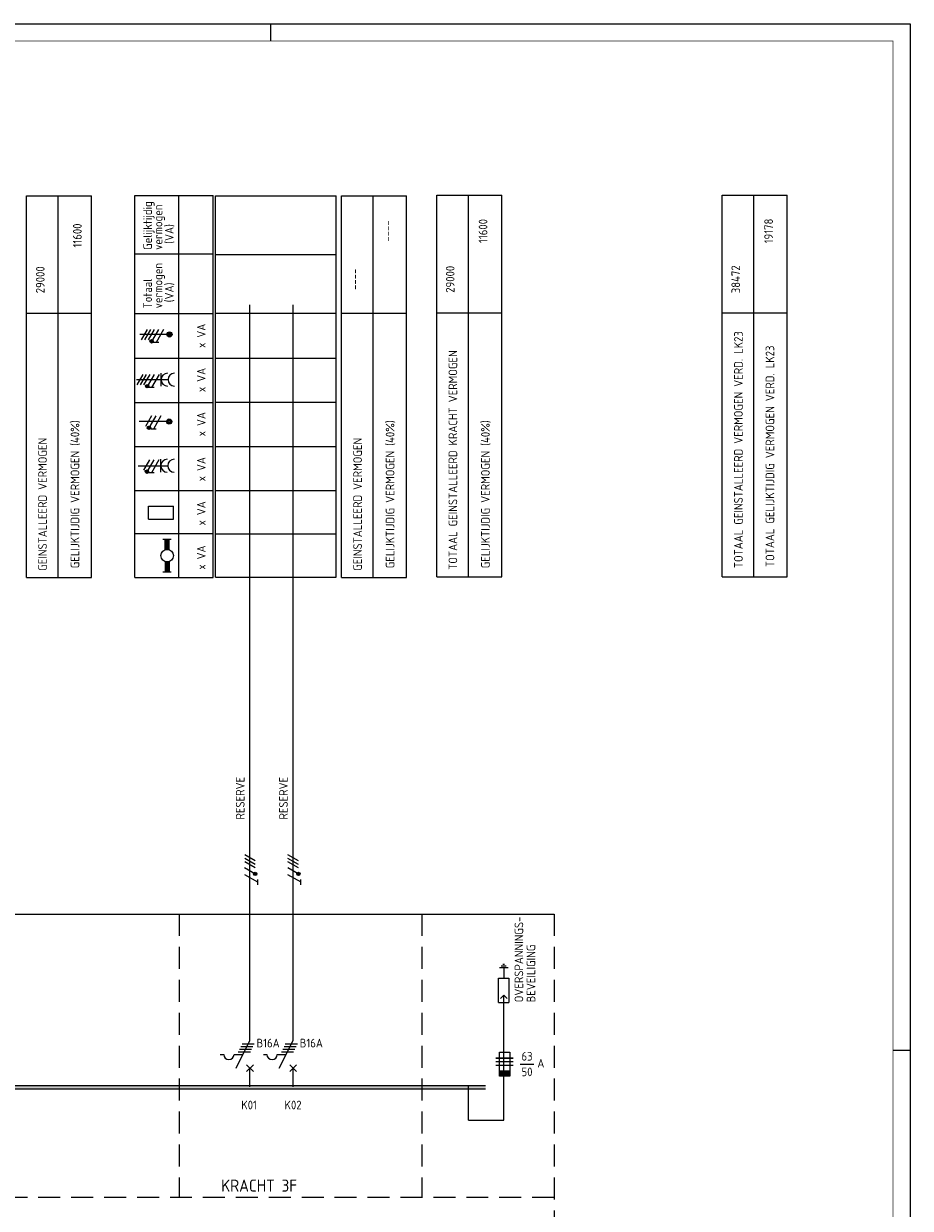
# Model space of a CAD drawing. Header units: millimetres. Extents: x 0 to 841, y 0 to 594.
# Tile 4 of 4: x 585 to 841, y 251 to 594. Entities that reach past the tile are written whole.
import ezdxf
from ezdxf.enums import TextEntityAlignment as Align

# ---------------------------------------------------------------- set-up
doc = ezdxf.new("R2010")
doc.units = ezdxf.units.MM
doc.linetypes.add('HIDDEN', pattern=[9.525, 6.35, -3.175])
for name, color, linetype in [('1', 7, 'CONTINUOUS'), ('40', 1, 'CONTINUOUS'), ('70', 1, 'CONTINUOUS'), ('71', 2, 'CONTINUOUS'), ('73', 4, 'CONTINUOUS'), ('BLOKASP', 9, 'CONTINUOUS'), ('EL$2B---_KADER', 4, 'CONTINUOUS'), ('LIJN018', 210, 'CONTINUOUS'), ('LIJN025', 10, 'CONTINUOUS'), ('LIJN035', 50, 'CONTINUOUS'), ('LIJN050', 90, 'CONTINUOUS'), ('TEKST25', 10, 'CONTINUOUS'), ('TEKST35', 50, 'CONTINUOUS'), ('TEKST50', 90, 'CONTINUOUS')]:
    doc.layers.add(name, color=color, linetype=linetype)
doc.styles.add('5_0', font='iso.shx')
doc.styles.add('ISO', font='ISO.SHX')
doc.styles.add('NEN', font='iso.shx')
doc.styles.add('ROMAND', font='romand')

# ---------------------------------------------------------------- blocks, each defined once
blk = doc.blocks.new('A1')
at = {"layer": 'LIJN025'}
for p, q in [((656, 589), (656, 594)), ((836, 297), (841, 297))]:
    blk.add_line(p, q, dxfattribs=at)
blk.add_lwpolyline([(0, 0), (0, 594), (841, 594), (841, 0)], close=True, dxfattribs=at)
at = {"layer": 'LIJN050', "const_width": 0.2}
blk.add_lwpolyline([(836, 5), (836, 589), (25, 589), (25, 5)], close=True, dxfattribs=at)
at = {"layer": 'TEKST25', "style": 'ROMAND', "width": 2.899115}
blk.add_attdef('STATUS', text='', height=2.5, dxfattribs=at).set_placement((795, 71.5), (834, 71.5), align=Align.FIT)
at = {"layer": 'TEKST25', "style": 'ISO'}
for tag, p in [('E', (796.25, 66)), ('NAAM-E', (807.75, 66)), ('DATUM-E', (826, 66)), ('D', (796.25, 61)), ('NAAM-D', (807.75, 61)), ('DATUM-D', (826, 61)), ('C', (796.25, 56)), ('NAAM-C', (807.75, 56)), ('DATUM-C', (826, 56)), ('B', (796.25, 51)), ('NAAM-B', (807.75, 51)), ('DATUM-B', (826, 51)), ('A', (796.25, 46)), ('NAAM-A', (807.75, 46)), ('DATUM-A', (826, 46))]:
    blk.add_attdef(tag, text='', height=2.5, dxfattribs=at).set_placement(p, align=Align.CENTER)
for tag, p in [('DATUM', (673.75, 36.25)), ('SCHAAL', (709, 36.25)), ('GETEKEND', (739.25, 36.25)), ('GECONTOL.', (774, 36.25)), ('FORMAAT', (804.25, 28.25))]:
    blk.add_attdef(tag, p, '', height=2.5, dxfattribs=at)
at = {"layer": 'TEKST35', "style": 'ISO'}
for tag, p in [('PROJECT', (675.5, 72.5)), ('PLAATS', (675.5, 63.5)), ('INSTALLATIE-REGEL1', (675.5, 52.5)), ('INSTALLATIE-REGEL2', (675.5, 43.5))]:
    blk.add_attdef(tag, p, '', height=4, dxfattribs=at)
blk.add_attdef('PROJ.NR.', text='', height=4, dxfattribs=at).set_placement((822, 23), align=Align.CENTER)
at = {"layer": 'TEKST50', "style": 'ISO'}
blk.add_attdef('FILE-NAAM', text='', height=5, dxfattribs=at).set_placement((814.5, 7.5), align=Align.CENTER)

msp = doc.modelspace()

# ---------------------------------------------------------------- linework, layer by layer
at = {"layer": '1', "color": 1}
for p, q in [((651.49, 351.78), (648.46, 353.53)), ((663.99, 351.78), (660.96, 353.53)), ((651.41, 348.06), (648.42, 349.78)), ((651.49, 350.78), (648.46, 352.53)), ((651.49, 349.78), (648.46, 351.53)), ((663.91, 348.06), (660.92, 349.78)), ((663.99, 350.78), (660.96, 352.53)), ((663.99, 349.78), (660.96, 351.53)), ((652.24, 345.62), (648.45, 347.81)), ((664.74, 345.62), (660.95, 347.81)), ((721.11, 294.75), (726.11, 294.75)), ((726.11, 294.75), (721.11, 294.75)), ((721.11, 293.75), (726.11, 293.75)), ((721.11, 292.75), (726.11, 292.75))]:
    msp.add_line(p, q, dxfattribs=at)
at = {"layer": '1', "color": 2}
for p, q in [((721.87, 310.84), (721.87, 317.84)), ((721.87, 317.84), (724.87, 317.84)), ((724.87, 317.84), (724.87, 310.84)), ((721.87, 310.84), (724.87, 310.84)), ((645.95, 291.84), (649.97, 299.88)), ((658.45, 291.84), (662.47, 299.88)), ((641.37, 295.84), (642.37, 295.84)), ((645.37, 295.84), (647.95, 295.84)), ((653.87, 295.84), (654.87, 295.84)), ((657.87, 295.84), (660.45, 295.84)), ((722.11, 296.5), (725.11, 296.5)), ((722.11, 289.5), (722.11, 296.5)), ((725.11, 296.5), (725.11, 289.5)), ((725.11, 291), (722.11, 291)), ((725.11, 290.75), (722.11, 290.75)), ((725.11, 290.5), (722.11, 290.5)), ((725.11, 290.25), (722.11, 290.25)), ((725.11, 290), (722.11, 290)), ((725.11, 289.75), (722.11, 289.75)), ((725.11, 289.5), (722.11, 289.5))]:
    msp.add_line(p, q, dxfattribs=at)
at = {"layer": '1', "color": 1}
for centre in [(651.49, 348.03), (663.99, 348.03)]:
    msp.add_circle(centre, 0.5, dxfattribs=at)
at = {"layer": '1', "color": 2}
for centre in [(643.87, 295.84), (656.37, 295.84)]:
    msp.add_arc(centre, 1.5, 180, 0, dxfattribs=at)
at = {"layer": '70'}
for p, q in [((652.23, 344.91), (652.23, 346.46)), ((664.73, 344.91), (664.73, 346.46)), ((724.62, 320.84), (722.12, 320.84)), ((724.12, 321.34), (722.62, 321.34)), ((723.62, 321.84), (723.12, 321.84)), ((723.37, 320.84), (723.37, 317.84)), ((647.7, 298.84), (651.2, 298.84)), ((660.2, 298.84), (663.7, 298.84)), ((646.58, 296.59), (650.08, 296.59)), ((646.95, 297.34), (650.45, 297.34)), ((647.33, 298.09), (650.83, 298.09)), ((659.08, 296.59), (662.58, 296.59)), ((659.45, 297.34), (662.95, 297.34)), ((659.83, 298.09), (663.33, 298.09)), ((728.12, 293.02), (732.12, 293.02))]:
    msp.add_line(p, q, dxfattribs=at)
at = {"layer": '70', "const_width": 0.5}
for points in [[(651.49, 348.28, 1), (651.49, 347.78, 1)], [(663.99, 348.28, 1), (663.99, 347.78, 1)]]:
    msp.add_lwpolyline(points, format="xyb", close=True, dxfattribs=at)
at = {"layer": '71'}
for p, q in [((722.41, 311.99), (723.41, 312.99)), ((723.41, 276.79), (723.41, 312.99)), ((724.41, 311.99), (723.41, 312.99)), ((648.97, 290.84), (650.97, 292.84)), ((650.97, 290.84), (648.97, 292.84)), ((661.47, 290.84), (663.47, 292.84)), ((663.47, 290.84), (661.47, 292.84)), ((713.22, 276.79), (713.22, 286.79))]:
    msp.add_line(p, q, dxfattribs=at)
at = {"layer": '73'}
for p, q in [((257.87, 286.86), (718.12, 286.86)), ((257.87, 285.86), (718.12, 285.86))]:
    msp.add_line(p, q, dxfattribs=at)
msp.add_solid([(718.12, 285.86), (718.12, 286.86), (257.87, 285.86), (257.87, 286.86)], dxfattribs=at)
at = {"layer": 'BLOKASP', "color": 9, "linetype": 'Continuous'}
for p, q in [((616.7, 433.83), (616.7, 544.31)), ((616.7, 544.31), (639.37, 544.31)), ((629.37, 433.83), (629.37, 544.31)), ((639.37, 433.83), (639.37, 544.31)), ((616.7, 527.39), (639.37, 527.39)), ((616.7, 510.15), (639.37, 510.15)), ((616.7, 497.27), (639.37, 497.27)), ((616.7, 484.4), (639.37, 484.4)), ((616.7, 471.69), (639.37, 471.69)), ((616.7, 458.91), (639.37, 458.91)), ((616.7, 446.47), (639.37, 446.47)), ((616.7, 433.83), (639.37, 433.83))]:
    msp.add_line(p, q, dxfattribs=at)
at = {"layer": 'BLOKASP', "color": 9}
for p, q in [((626.17, 504.11), (618.09, 504.11)), ((620.23, 505.55), (618.48, 502.51)), ((621.23, 505.55), (619.48, 502.51)), ((622.23, 505.55), (620.48, 502.51)), ((623.48, 505.55), (621.76, 502.56)), ((624.98, 505.55), (622.8, 501.76)), ((623.57, 501.76), (622.02, 501.76)), ((617.17, 491.02), (626.26, 491.02)), ((618.96, 492.55), (617.21, 489.51)), ((619.96, 492.55), (618.21, 489.51)), ((620.96, 492.55), (619.21, 489.51)), ((622.21, 492.55), (620.49, 489.56)), ((623.71, 492.55), (621.53, 488.76)), ((624.26, 489.14), (624.26, 492.9)), ((622.3, 488.76), (620.75, 488.76)), ((621.48, 480.53), (619.73, 477.5)), ((622.73, 480.53), (621, 477.54)), ((624.23, 480.53), (622.04, 476.74)), ((626.1, 478.91), (617.9, 478.91)), ((622.82, 476.74), (621.27, 476.74)), ((617.58, 466.13), (626.18, 466.13)), ((620.88, 467.83), (619.13, 464.8)), ((622.13, 467.83), (620.4, 464.84)), ((623.63, 467.83), (621.44, 464.04)), ((624.18, 464.25), (624.18, 468.01)), ((622.22, 464.04), (620.67, 464.04)), ((620.64, 450.68), (620.64, 454.44)), ((620.64, 454.44), (627.83, 454.44)), ((627.83, 450.68), (627.83, 454.44)), ((620.64, 450.68), (627.83, 450.68)), ((624.81, 444.91), (627.21, 444.91)), ((625.41, 441.81), (625.41, 444.91)), ((626.61, 441.81), (626.61, 444.91)), ((627.21, 435.31), (624.81, 435.31)), ((625.41, 438.41), (625.41, 435.31)), ((626.61, 438.41), (626.61, 435.31))]:
    msp.add_line(p, q, dxfattribs=at)
at = {"layer": 'BLOKASP', "color": 9, "const_width": 0.5}
for points in [[(621.26, 502.12, 1), (621.76, 502.12, 1)], [(620, 489.12, 1), (620.5, 489.12, 1)], [(620.51, 477.11, 1), (621.01, 477.11, 1)], [(619.91, 464.41, 1), (620.41, 464.41, 1)]]:
    msp.add_lwpolyline(points, format="xyb", close=True, dxfattribs=at)
at = {"layer": 'BLOKASP', "color": 9}
for centre, radius in [((626.67, 504.11), 0.75), ((626.67, 504.11), 0.5), ((626.67, 504.11), 0.25), ((621.51, 502.12), 0.5), ((620.25, 489.12), 0.5), ((620.76, 477.11), 0.5), ((626.6, 478.91), 0.75), ((626.6, 478.91), 0.5), ((626.6, 478.91), 0.25), ((620.16, 464.41), 0.5), ((626.01, 440.11), 1.8)]:
    msp.add_circle(centre, radius, dxfattribs=at)
for centre in [(626.14, 491.02), (628.14, 491.02), (626.06, 466.13), (628.06, 466.13)]:
    msp.add_arc(centre, 1.88, 90, 270, dxfattribs=at)
for points in [[(625.41, 441.91), (626.61, 441.91), (625.41, 444.91), (626.61, 444.91)], [(625.41, 441.91), (625.41, 441.85), (626.01, 441.91)], [(626.61, 441.85), (626.61, 441.91), (626.07, 441.91)], [(625.41, 438.31), (625.41, 438.37), (625.95, 438.31)], [(625.41, 435.31), (626.61, 435.31), (625.41, 438.31), (626.61, 438.31)], [(626.61, 438.31), (626.61, 438.37), (626.07, 438.31)]]:
    msp.add_solid(points, dxfattribs=at)
at = {"layer": 'LIJN018', "color": 9, "linetype": 'Continuous'}
for p, q in [((639.97, 433.86), (639.97, 544.21)), ((639.97, 544.21), (674.87, 544.21)), ((639.97, 527.21), (674.87, 527.21)), ((639.97, 510.24), (674.87, 510.24)), ((639.97, 497.24), (674.87, 497.24)), ((639.97, 484.47), (674.87, 484.47)), ((639.97, 471.66), (674.87, 471.66)), ((639.97, 458.96), (674.87, 458.96)), ((639.97, 446.46), (674.87, 446.46)), ((639.97, 433.86), (674.87, 433.86))]:
    msp.add_line(p, q, dxfattribs=at)
at = {"layer": 'LIJN018', "color": 9}
msp.add_line((674.87, 433.86), (674.87, 544.21), dxfattribs=at)
at = {"layer": 'LIJN025', "linetype": 'Continuous'}
for p, q in [((585.3, 433.83), (585.3, 544.24)), ((585.3, 544.24), (604.09, 544.24)), ((594.47, 433.83), (594.47, 544.08)), ((604.09, 433.83), (604.09, 544.24)), ((676.45, 433.83), (676.45, 544.24)), ((676.45, 544.24), (695.24, 544.24)), ((685.62, 433.83), (685.62, 544.08)), ((695.24, 433.83), (695.24, 544.24)), ((704.01, 433.98), (704.01, 544.38)), ((704.01, 544.38), (722.8, 544.38)), ((713.18, 433.98), (713.18, 544.22)), ((722.8, 433.98), (722.8, 544.38)), ((786.62, 433.98), (786.62, 544.38)), ((786.62, 544.38), (805.41, 544.38)), ((795.78, 433.98), (795.78, 544.22)), ((805.41, 433.98), (805.41, 544.38)), ((585.3, 510.24), (604.09, 510.24)), ((676.45, 510.24), (695.24, 510.24)), ((704.01, 510.38), (722.8, 510.38)), ((786.62, 510.38), (805.41, 510.38))]:
    msp.add_line(p, q, dxfattribs=at)
at = {"layer": 'LIJN025'}
for p, q in [((585.3, 433.83), (604.09, 433.83)), ((676.45, 433.83), (695.24, 433.83)), ((704.01, 433.98), (722.8, 433.98)), ((786.62, 433.98), (805.41, 433.98))]:
    msp.add_line(p, q, dxfattribs=at)
at = {"layer": 'LIJN025', "linetype": 'HIDDEN'}
for p, q in [((53.25, 336.43), (737.97, 336.43)), ((105.75, 336.43), (737.97, 336.43)), ((629.47, 336.43), (629.47, 254.43)), ((699.72, 336.43), (699.72, 254.43)), ((737.97, 336.43), (737.97, 171.18)), ((737.97, 254.43), (53.25, 254.43))]:
    msp.add_line(p, q, dxfattribs=at)
at = {"layer": 'LIJN035'}
for p, q in [((649.97, 299.88), (649.97, 512.68)), ((662.47, 299.88), (662.47, 512.68)), ((649.97, 286.43), (649.97, 291.93)), ((662.47, 286.43), (662.47, 291.93)), ((713.22, 276.79), (723.41, 276.79))]:
    msp.add_line(p, q, dxfattribs=at)

# ---------------------------------------------------------------- block references
at = {"layer": 'EL$2B---_KADER'}
msp.add_blockref('A1', (0, 0), dxfattribs=at)

# ---------------------------------------------------------------- texts
at = {"layer": '40', "style": 'NEN'}
for s, p in [('11600', (718.65, 534.03)), ('19178', (801.26, 534.03)), ('11600', (601.28, 532.73)), ('----', (690.99, 534.03)), ('29000', (590.55, 519.91)), ('29000', (709.14, 520.06)), ('38472', (791.75, 520.06)), ('----', (681.48, 520.06)), ('TOTAAL GEINSTALLEERD VERMOGEN VERD. LK23', (792.52, 470.78)), ('TOTAAL GELIJKTIJDIG VERMOGEN VERD. LK23', (801.65, 468.85)), ('TOTAAL GEINSTALLEERD KRACHT VERMOGEN', (709.92, 467.77)), ('GELIJKTIJDIG VERMOGEN (40%)', (600.6, 457.87)), ('GELIJKTIJDIG VERMOGEN (40%)', (691.75, 457.87)), ('GELIJKTIJDIG VERMOGEN (40%)', (719.33, 457.87)), ('GEINSTALLEERD VERMOGEN', (591.21, 454.96)), ('GEINSTALLEERD VERMOGEN', (682.36, 454.96))]:
    msp.add_text(s, height=2.5, rotation=90, dxfattribs=at).set_placement(p, align=Align.CENTER)
for s, p in [('RESERVE', (648.41, 363.77)), ('RESERVE', (660.91, 363.77)), ('OVERSPANNINGS-', (729.02, 310.89)), ('BEVEILIGING', (732.52, 310.89))]:
    msp.add_text(s, height=2.5, rotation=90, dxfattribs=at).set_placement(p)
for s, p in [('B16A', (651.88, 297.85)), ('B16A', (664.38, 297.85)), ('A', (733.12, 292.02))]:
    msp.add_text(s, height=2.5, dxfattribs=at).set_placement(p)
for s, p in [('63', (730.12, 294.02)), ('50', (730.12, 289.52))]:
    msp.add_text(s, height=2.5, dxfattribs=at).set_placement(p, align=Align.CENTER)
at = {"layer": 'BLOKASP', "color": 9, "linetype": 'Continuous', "style": 'NEN'}
for s, p in [('Gelijktijdig', (621.62, 528.56)), ('vermogen', (624.62, 528.56)), ('(VA)', (627.87, 530.31)), ('vermogen', (624.62, 511.64)), ('Totaal', (621.62, 511.64)), ('(VA)', (627.87, 513.39)), ('x VA', (637.12, 500.2)), ('x VA', (637.12, 487.42)), ('x VA', (637.12, 474.64)), ('x VA', (637.12, 461.62)), ('x VA', (637.12, 448.84)), ('x VA', (637.12, 436.06))]:
    msp.add_text(s, height=2.5, rotation=90, dxfattribs=at).set_placement(p)
at = {"layer": 'TEKST25', "style": '5_0'}
for s, p in [('K01', (647.47, 279.93)), ('K02', (659.97, 279.93))]:
    msp.add_text(s, height=2.5, dxfattribs=at).set_placement(p)
at = {"layer": 'TEKST35', "linetype": 'HIDDEN', "style": 'ISO'}
msp.add_text('KRACHT 3F', height=3.5, dxfattribs=at).set_placement((641.65, 256.12))

doc.saveas('drawing.dxf')
